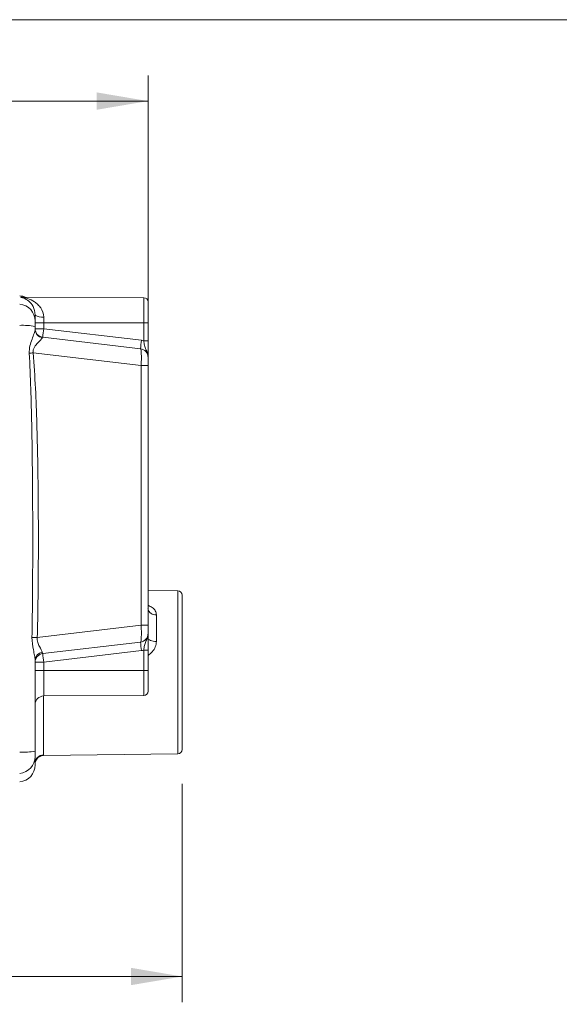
# Model space of a CAD drawing. Header units: millimetres. Extents: x 10 to 272, y 8 to 208.
# Tile 7 of 15: x 112 to 143, y 150 to 208. Entities that reach past the tile are written whole.
import ezdxf

# ---------------------------------------------------------------- set-up
doc = ezdxf.new("R2010")
doc.units = ezdxf.units.MM
doc.styles.add('SLDTEXTSTYLE1', font='TXT', dxfattribs={"width": 0.605})
doc.dimstyles.new('SLDDIMSTYLE3', dxfattribs={"dimtxt": 2.054655, "dimasz": 3, "dimexe": 0, "dimexo": 0.0625, "dimgap": 0.513664, "dimtad": 0, "dimtih": 1, "dimtoh": 1, "dimdec": 1, "dimrnd": 1e-09, "dimzin": 12, "dimdsep": 46, "dimtxsty": 'SLDTEXTSTYLE1', "dimsah": 1, "dimcen": 0.09, "dimadec": 0, "dimazin": 3, "dimtfac": 1, "dimtdec": 1, "dimtofl": 0, "dimtmove": 0, "dimatfit": 3, "dimfxl": 1, "dimfrac": 2, "dimtolj": 1, "dimtzin": 12, "dimarcsym": 0})

# ---------------------------------------------------------------- blocks, each defined once
blk = doc.blocks.new('_D_4')
at = {"color": 7, "linetype": 'Continuous', "lineweight": 0}
for p, q in [((49.774, 188.228), (49.774, 204.43)), ((79.785, 204.507), (79.315, 204.507)), ((79.315, 204.507), (79.315, 201.352)), ((86.449, 204.507), (86.919, 204.507)), ((86.919, 204.507), (86.919, 201.352)), ((119.373, 189.452), (119.373, 204.43)), ((49.774, 202.93), (73.004, 202.93)), ((119.373, 202.93), (87.742, 202.93)), ((79.315, 201.352), (79.785, 201.352)), ((86.919, 201.352), (86.449, 201.352))]:
    blk.add_line(p, q, dxfattribs=at)
for points in [[(49.774, 202.93), (52.774, 202.422), (52.774, 203.438)], [(119.373, 202.93), (116.373, 203.438), (116.373, 202.422)]]:
    blk.add_solid(points, dxfattribs=at)
at = {"color": 7, "linetype": 'Continuous', "lineweight": 0, "char_height": 2.1167, "attachment_point": 1, "style": 'SLDTEXTSTYLE1'}
for s, insert in [('69.6', (73.474, 204.08)), ('2.74', (80.373, 204.08))]:
    blk.add_mtext(s, dxfattribs=dict(at, insert=insert))
blk = doc.blocks.new('_D_5')
at = {"color": 7, "linetype": 'Continuous', "lineweight": 0}
for p, q in [((49.774, 166.412), (49.774, 150.21)), ((121.373, 162.989), (121.373, 150.21)), ((82.49, 153.288), (82.02, 153.288)), ((82.02, 153.288), (82.02, 150.132)), ((89.154, 153.288), (89.624, 153.288)), ((89.624, 153.288), (89.624, 150.132)), ((49.774, 151.71), (75.709, 151.71)), ((121.373, 151.71), (90.447, 151.71)), ((82.02, 150.132), (82.49, 150.132)), ((89.624, 150.132), (89.154, 150.132))]:
    blk.add_line(p, q, dxfattribs=at)
for points in [[(49.774, 151.71), (52.774, 151.202), (52.774, 152.218)], [(121.373, 151.71), (118.373, 152.218), (118.373, 151.202)]]:
    blk.add_solid(points, dxfattribs=at)
at = {"color": 7, "linetype": 'Continuous', "lineweight": 0, "char_height": 2.1167, "attachment_point": 1, "style": 'SLDTEXTSTYLE1'}
for s, insert in [('71.6', (76.179, 152.861)), ('2.82', (83.078, 152.861))]:
    blk.add_mtext(s, dxfattribs=dict(at, insert=insert))

msp = doc.modelspace()

# ---------------------------------------------------------------- linework, layer by layer
at = {"color": 7, "linetype": 'Continuous', "lineweight": 15}
for p, q in [((10.088, 207.692), (270.088, 207.692)), ((111.983, 191.458), (119.125, 191.427)), ((119.125, 189.954), (119.125, 191.427)), ((119.373, 191.177), (119.373, 189.954)), ((112.773, 190.408), (112.773, 190.055)), ((113.271, 190.295), (113.271, 189.954)), ((112.773, 190.055), (112.773, 189.741)), ((113.271, 189.954), (112.773, 189.954)), ((112.773, 189.741), (112.773, 189.565)), ((113.271, 189.613), (112.773, 189.613)), ((113.271, 189.954), (113.271, 189.613)), ((113.271, 189.954), (119.125, 189.954)), ((113.271, 189.613), (118.989, 188.936)), ((119.125, 188.911), (119.125, 189.954)), ((119.373, 189.954), (119.125, 189.954)), ((119.373, 189.954), (119.373, 188.911)), ((113.215, 189.117), (118.932, 188.44)), ((119.373, 188.911), (119.125, 188.911)), ((118.972, 187.452), (112.658, 188.199)), ((119.373, 187.943), (119.373, 187.452)), ((118.972, 172.264), (118.972, 187.452)), ((118.972, 187.452), (119.373, 187.452)), ((119.373, 187.452), (119.373, 172.264)), ((121.127, 174.271), (119.373, 174.293)), ((121.127, 164.739), (121.127, 174.271)), ((121.373, 174.021), (121.373, 164.989)), ((119.867, 172.871), (119.867, 171.316)), ((112.898, 171.545), (118.972, 172.264)), ((118.972, 172.264), (119.373, 172.264)), ((119.373, 172.264), (119.373, 171.772)), ((118.932, 171.276), (113.215, 170.599)), ((118.989, 170.779), (113.271, 170.103)), ((119.373, 170.805), (119.125, 170.805)), ((119.125, 169.62), (119.125, 170.805)), ((119.373, 170.805), (119.373, 169.62)), ((112.773, 170.241), (112.773, 164.899)), ((112.773, 170.103), (113.271, 170.103)), ((113.271, 170.103), (113.271, 169.62)), ((112.773, 169.62), (113.271, 169.62)), ((113.271, 169.62), (113.271, 168.122)), ((113.271, 169.62), (119.125, 169.62)), ((119.125, 168.147), (119.125, 169.62)), ((119.373, 169.62), (119.125, 169.62)), ((119.373, 169.62), (119.373, 168.397)), ((113.267, 168.122), (113.267, 164.677)), ((113.271, 168.122), (119.125, 168.147)), ((112.773, 164.899), (112.773, 164.584)), ((112.773, 164.584), (112.773, 164.091)), ((113.266, 164.636), (121.127, 164.739)), ((113.267, 164.677), (113.266, 164.64))]:
    msp.add_line(p, q, dxfattribs=at)
at = {"color": 7, "linetype": 'Continuous', "lineweight": 15, "flags": 128}
for points in [[(112.191, 191.457), (112.05, 191.509), (111.869, 191.544)], [(119.373, 171.505), (119.383, 171.468), (119.411, 171.433), (119.456, 171.4), (119.518, 171.372), (119.592, 171.348), (119.678, 171.331), (119.77, 171.32), (119.867, 171.316)]]:
    msp.add_lwpolyline(points, dxfattribs=at)
at = {"color": 7, "linetype": 'Continuous', "lineweight": 15}
for centre, radius, start, end in [((111.985, 191.939), 0.481, 261.58924, 269.74877), ((112.12, 191.953), 0.496, 256.50369, 269.74847), ((119.123, 191.177), 0.25, 0, 89.75), ((111.775, 190.054), 0.998, 0.06313, 84.58068), ((113.154, 190.927), 0.643, 233.7586, 280.53395), ((112.08, 186.315), 3.496, 78.55924, 93.45661), ((113.273, 189.613), 0.5, 180, 263.25), ((113.263, 189.571), 0.489, 180.73746, 261.73945), ((141.926, 186.096), 28.87, 173.00246, 173.99429), ((147.644, 185.419), 28.87, 173.00248, 173.99429), ((118.873, 187.943), 0.5, 0, 83.25), ((118.871, 187.943), 1, 75.32875, 83.25), ((114.484, 166.822), 21.454, 94.88022, 95.4959), ((121.123, 174.021), 0.25, 0, 89.25), ((119.808, 173.311), 0.444, 191.43673, 277.56746), ((118.873, 171.772), 0.5, 276.75, 0), ((114.323, 229.034), 57.506, 268.27166, 268.58003), ((147.644, 174.296), 28.87, 186.00571, 186.99753), ((113.241, 170.223), 0.468, 97.58716, 177.78192), ((113.273, 170.103), 0.5, 96.75, 180), ((141.925, 173.619), 28.869, 186.00569, 186.99755), ((118.871, 171.772), 1, 276.75, 284.67125), ((119.123, 168.397), 0.25, 270.25, 0), ((113.273, 167.622), 0.5, 90.25, 180), ((112.08, 168.325), 3.496, 266.54339, 281.44076), ((121.123, 164.989), 0.25, 270.75, 0), ((111.775, 164.586), 0.998, 275.41932, 359.93687), ((113.271, 164.179), 0.498, 90.50872, 179.76432), ((111.773, 164.091), 1, 275.5, 0)]:
    msp.add_arc(centre, radius, start, end, dxfattribs=at)
for centre, major_axis, ratio, start_param, end_param in [((113.273, 188.103), (-0.06, 1.014), 0.094432, 6.266266, 6.519775), ((118.873, 187.44), (0.058, 1), 0.097093, 4.729649, 6.277385), ((118.873, 172.276), (-0.058, 1), 0.097093, 3.147393, 4.695129), ((113.273, 171.613), (0.06, 1.014), 0.094432, 2.726177, 3.158512)]:
    msp.add_ellipse(centre, major_axis=major_axis, ratio=ratio, start_param=start_param, end_param=end_param, dxfattribs=at)
for points, knots in [([(112.773, 190.408), (112.773, 190.609), (112.718, 190.775), (112.577, 191.04), (112.489, 191.141), (112.304, 191.3), (112.206, 191.358), (112.063, 191.417), (112.015, 191.433), (111.954, 191.45), (111.935, 191.454), (111.911, 191.461), (111.907, 191.463), (111.914, 191.463)], [0, 0, 0, 0, 0.25, 0.25, 0.5, 0.5, 0.75, 0.75, 0.875, 0.875, 0.9375, 0.9375, 1, 1, 1, 1]), ([(111.983, 191.458), (111.976, 191.458), (111.975, 191.457), (111.987, 191.455), (111.998, 191.453), (112.037, 191.446), (112.071, 191.44), (112.173, 191.419), (112.246, 191.401), (112.462, 191.331), (112.607, 191.264), (112.808, 191.13), (112.873, 191.079), (112.994, 190.964), (113.051, 190.898), (113.2, 190.679), (113.271, 190.497), (113.271, 190.295)], [0, 0, 0, 0, 0.03125, 0.03125, 0.0625, 0.0625, 0.125, 0.125, 0.25, 0.25, 0.5, 0.5, 0.625, 0.625, 0.75, 0.75, 1, 1, 1, 1]), ([(112.119, 191.458), (112.11, 191.458), (112.091, 191.458), (112.07, 191.46), (112.058, 191.461), (112.053, 191.462), (112.054, 191.462), (112.054, 191.462)], [0, 0, 0, 0, 0.207572, 0.445386, 0.628877, 0.859665, 1, 1, 1, 1]), ([(112.429, 188.178), (112.421, 188.325), (112.436, 188.471), (112.5, 188.747), (112.544, 188.875), (112.634, 189.115), (112.678, 189.227), (112.748, 189.424), (112.773, 189.508), (112.773, 189.565)], [0, 0, 0, 0, 0.25, 0.25, 0.5, 0.5, 0.75, 0.75, 1, 1, 1, 1]), ([(113.192, 189.087), (113.183, 189.058), (113.148, 189.015), (113.05, 188.909), (112.989, 188.848), (112.86, 188.708), (112.791, 188.632), (112.704, 188.489), (112.679, 188.437), (112.65, 188.322), (112.648, 188.26), (112.658, 188.199)], [0, 0, 0, 0, 0.25, 0.25, 0.5, 0.5, 0.75, 0.75, 0.875, 0.875, 1, 1, 1, 1]), ([(119.125, 188.911), (119.136, 188.816), (119.151, 188.725), (119.193, 188.557), (119.221, 188.481), (119.281, 188.334), (119.313, 188.261), (119.359, 188.107), (119.373, 188.025), (119.373, 187.943)], [0, 0, 0, 0, 0.25, 0.25, 0.5, 0.5, 0.75, 0.75, 1, 1, 1, 1]), ([(119.373, 188.911), (119.373, 188.694), (119.373, 188.486), (119.373, 188.164), (119.373, 188.05), (119.373, 187.943)], [0, 0, 0, 0, 0.5, 0.5, 1, 1, 1, 1]), ([(112.588, 171.554), (112.611, 172.939), (112.623, 174.325), (112.633, 177.096), (112.632, 178.482), (112.615, 181.253), (112.599, 182.638), (112.543, 185.408), (112.505, 186.794), (112.429, 188.178)], [0, 0, 0, 0, 0.25, 0.25, 0.5, 0.5, 0.75, 0.75, 1, 1, 1, 1]), ([(112.658, 188.199), (112.716, 187.507), (112.757, 186.813), (112.825, 185.426), (112.851, 184.732), (112.914, 182.651), (112.937, 181.263), (112.963, 178.487), (112.965, 177.099), (112.949, 174.322), (112.932, 172.933), (112.898, 171.545)], [0, 0, 0, 0, 0.125, 0.125, 0.25, 0.25, 0.5, 0.5, 0.75, 0.75, 1, 1, 1, 1]), ([(119.373, 173.428), (119.462, 173.387), (119.642, 173.305), (119.824, 173.111), (119.853, 172.951), (119.867, 172.871)], [0, 0, 0, 0, 0.328733, 0.667002, 1, 1, 1, 1]), ([(119.125, 170.805), (119.136, 170.899), (119.151, 170.991), (119.193, 171.159), (119.221, 171.234), (119.281, 171.382), (119.313, 171.455), (119.359, 171.609), (119.373, 171.691), (119.373, 171.772)], [0, 0, 0, 0, 0.25, 0.25, 0.5, 0.5, 0.75, 0.75, 1, 1, 1, 1]), ([(119.373, 170.805), (119.373, 171.022), (119.373, 171.23), (119.373, 171.552), (119.373, 171.665), (119.373, 171.772)], [0, 0, 0, 0, 0.5, 0.5, 1, 1, 1, 1]), ([(112.773, 170.241), (112.773, 170.315), (112.759, 170.404), (112.718, 170.602), (112.693, 170.708), (112.622, 171.049), (112.584, 171.299), (112.588, 171.554)], [0, 0, 0, 0, 0.25, 0.25, 0.5, 0.5, 1, 1, 1, 1]), ([(112.898, 171.545), (112.889, 171.447), (112.901, 171.349), (112.951, 171.172), (112.987, 171.094), (113.096, 170.881), (113.167, 170.768), (113.18, 170.688)], [0, 0, 0, 0, 0.25, 0.25, 0.5, 0.5, 1, 1, 1, 1]), ([(119.867, 171.316), (119.853, 171.209), (119.824, 170.994), (119.642, 170.702), (119.462, 170.562), (119.373, 170.494)], [0, 0, 0, 0, 0.332853, 0.670994, 1, 1, 1, 1]), ([(112.776, 164.193), (112.777, 164.198), (112.779, 164.219), (112.792, 164.282), (112.828, 164.375), (112.911, 164.496), (113.052, 164.594), (113.184, 164.642), (113.254, 164.633), (113.265, 164.632)], [0, 0, 0, 0, 0.029345, 0.119356, 0.253565, 0.447802, 0.710243, 0.956508, 1, 1, 1, 1])]:
    msp.add_open_spline(points, degree=3, knots=knots, dxfattribs=at)
msp.add_open_spline([(111.914, 191.463), (111.959, 191.466), (111.983, 191.469), (112.005, 191.471)], degree=3, dxfattribs=at)

# ---------------------------------------------------------------- dimensions: what is measured, and where the dimension line sits
at = {"color": 7, "linetype": 'Continuous', "lineweight": 0}
for base, p1, p2, picture, middle in [((119.373, 202.93), (49.774, 186.228), (119.373, 187.452), '_D_4', (80.373, 202.93)), ((121.373, 151.71), (49.774, 168.412), (121.373, 164.989), '_D_5', (83.078, 151.71))]:
    dim = msp.add_linear_dim(base=base, p1=p1, p2=p2, dimstyle='SLDDIMSTYLE3', dxfattribs=at)
    dim.commit()
    dim.dimension.update_dxf_attribs({"geometry": picture, "text_midpoint": middle, "dimtype": 160})

doc.saveas('drawing.dxf')
